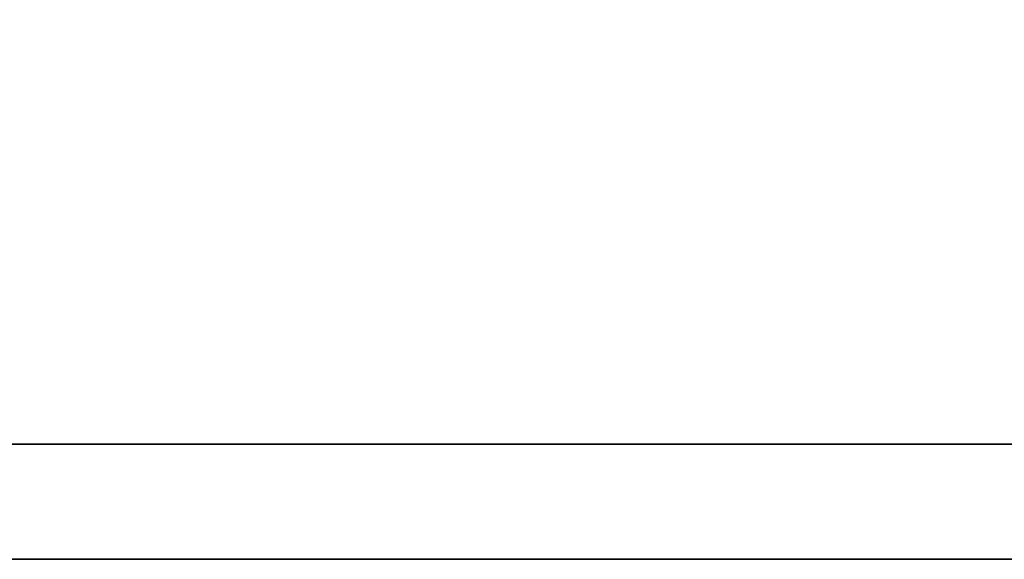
# Model space of a CAD drawing. Header units: millimetres. Extents: x 920 to 1152, y 73 to 151.
# Tile 21 of 50: x 1091.197 to 1091.823, y 94.868 to 95.211. Entities that reach past the tile are written whole.
import ezdxf

# ---------------------------------------------------------------- set-up
doc = ezdxf.new("R2010")
doc.units = ezdxf.units.MM
doc.header["$LTSCALE"] = 0.15
doc.layers.add('DIM', color=4, linetype='CONTINUOUS')
doc.layers.add('layer 1', color=7, linetype='CONTINUOUS')

# ---------------------------------------------------------------- blocks, each defined once
blk = doc.blocks.new('TBI MOTION logo(完整正式版)')
at = {"layer": 'layer 1', "color": 22, "lineweight": 35}
blk.add_open_spline([(75.90875, -9.47875), (75.90875, -9.47875), (75.90875, -12.28625), (75.90875, -12.28625), (75.90875, -12.28625), (75.90875, -12.28625), (75.90875, -12.47875), (75.90875, -12.47875), (75.90875, -12.47875), (75.90875, -12.47875), (75.71625, -12.47875), (75.71625, -12.47875), (75.71625, -12.47875), (75.71625, -12.47875), (-88.32875, -12.47875), (-88.32875, -12.47875), (-88.32875, -12.47875), (-88.32875, -12.47875), (-88.32875, -13.29375), (-88.32875, -13.29375), (-88.32875, -13.29375), (-88.32875, -13.29375), (82.89125, -13.29375), (82.89125, -13.29375), (82.89125, -13.29375), (82.89125, -13.29375), (75.90875, -9.47875), (75.90875, -9.47875)], degree=3, knots=[0, 0, 0, 0, 0.1428571, 0.1428571, 0.1428571, 0.1428572, 0.2857143, 0.2857143, 0.2857143, 0.2857143, 0.4285714, 0.4285714, 0.4285714, 0.4285714, 0.5714286, 0.5714286, 0.5714286, 0.5714286, 0.7142857, 0.7142857, 0.7142857, 0.7142857, 0.8571429, 0.8571429, 0.8571429, 0.8571429, 1, 1, 1, 1], dxfattribs=at)

msp = doc.modelspace()

# ---------------------------------------------------------------- block references
at = {"layer": 'DIM', "color": 7, "xscale": 0.090033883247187, "yscale": 0.090033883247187, "zscale": 0.090033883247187}
msp.add_blockref('TBI MOTION logo(完整正式版)', (1097.34374, 96.06475), dxfattribs=at)

doc.saveas('drawing.dxf')
